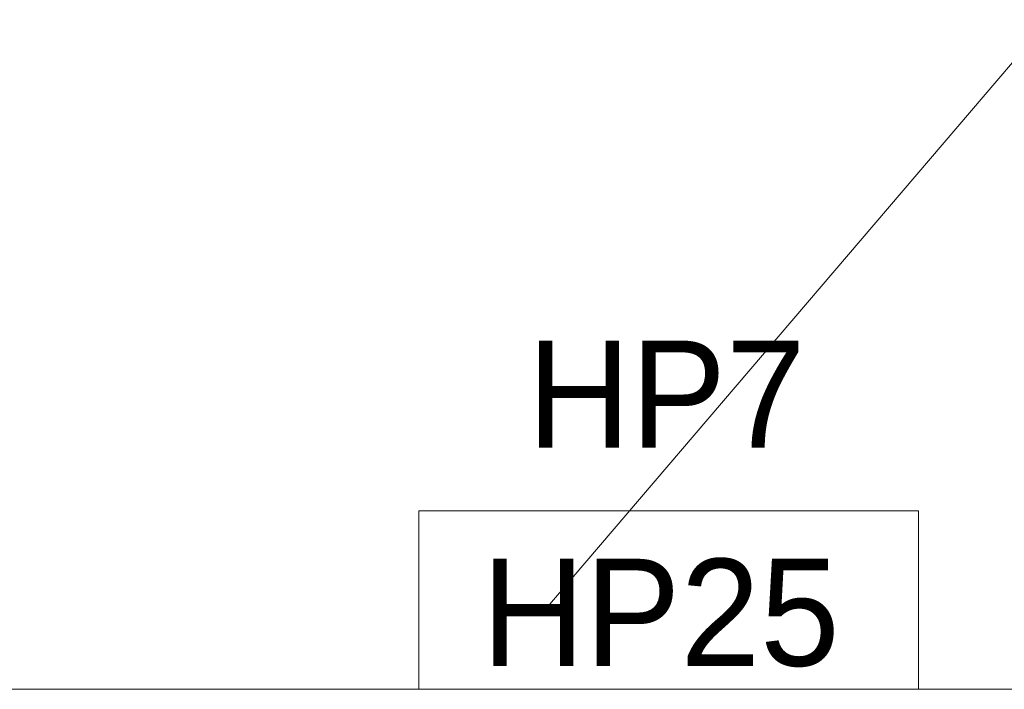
# Model space of a CAD drawing. Header units: centimetres. Extents: x -16053 to 7031, y -7778 to 254.
# Tile 208 of 256: x -485 to -347, y -4030 to -3936. Entities that reach past the tile are written whole.
import ezdxf

# ---------------------------------------------------------------- set-up
doc = ezdxf.new("R2010")
doc.units = ezdxf.units.CM
doc.header["$MEASUREMENT"] = 0
for name, color, linetype, lineweight in [('IS_szafki hydrantowe', 30, 'CONTINUOUS', 0), ('konstrukcja', 250, 'CONTINUOUS', 15), ('T - opisy', 250, 'CONTINUOUS', 13)]:
    doc.layers.add(name, color=color, linetype=linetype, lineweight=lineweight)
doc.styles.add('trafik_verdana', font='txt')

msp = doc.modelspace()

# ---------------------------------------------------------------- linework, layer by layer
at = {"layer": 'IS_szafki hydrantowe'}
msp.add_lwpolyline([(-429.102, -4005.177), (-429.102, -4030.177), (-359.102, -4030.177), (-359.102, -4005.177)], close=True, dxfattribs=at)
at = {"layer": 'konstrukcja', "linetype": 'Continuous'}
msp.add_lwpolyline([(-700.515, -4030.177), (-245.413, -4030.177)], dxfattribs=at)
at = {"layer": 'T - opisy', "ltscale": 10}
msp.add_line((-411.575, -4019.226), (-284.539, -3870.427), dxfattribs=at)

# ---------------------------------------------------------------- texts
at = {"layer": 'T - opisy', "linetype": 'Continuous', "ltscale": 30, "char_height": 15, "width": 382.98119, "attachment_point": 1, "style": 'trafik_verdana'}
for s, insert in [('HP7', (-413.929, -3981.339)), ('HP25', (-420.322, -4011.889))]:
    msp.add_mtext(s, dxfattribs=dict(at, insert=insert))

doc.saveas('drawing.dxf')
